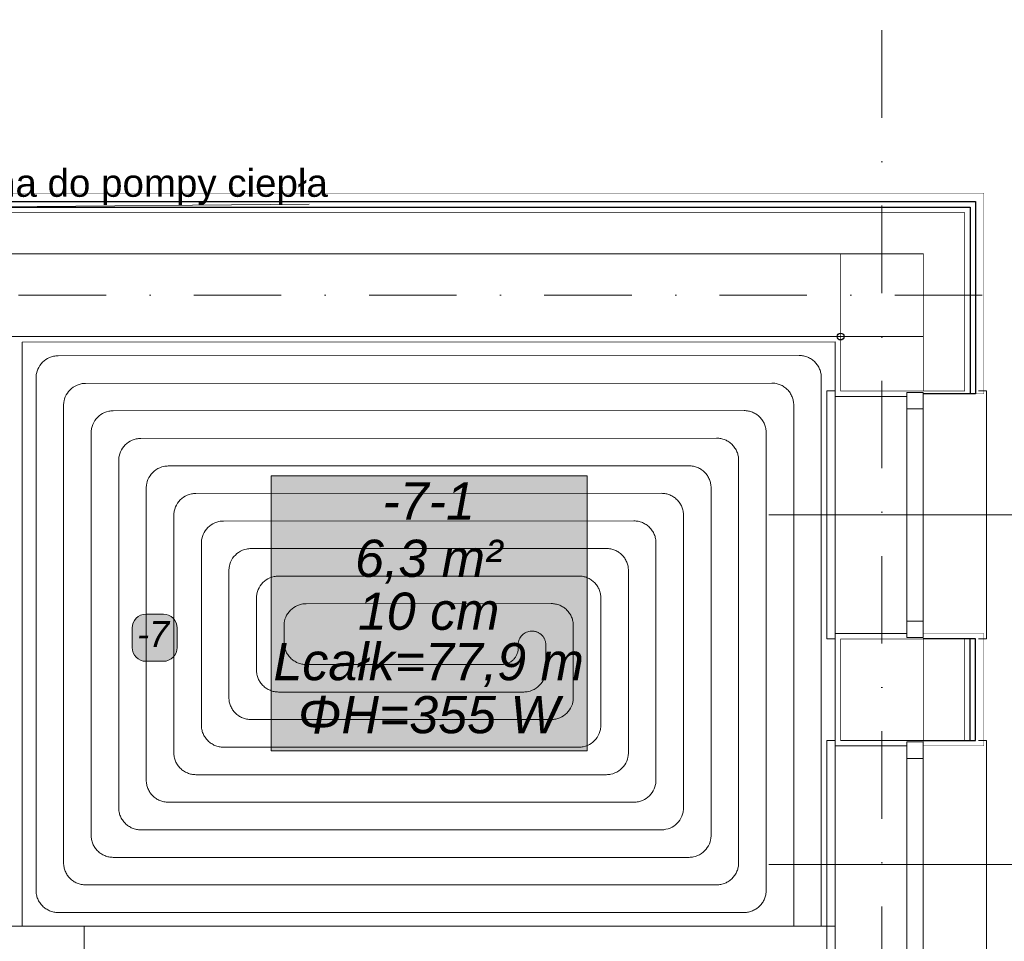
# Model space of a CAD drawing. Extents: x 4615668 to 9294084, y 16339 to 10688993.
# Tile 41 of 256: x 4717237 to 4717594, y 5343686 to 5344021. Entities that reach past the tile are written whole.
import ezdxf
from ezdxf.enums import TextEntityAlignment as Align

# ---------------------------------------------------------------- set-up
doc = ezdxf.new("R2010")
doc.units = 0
doc.header["$MEASUREMENT"] = 0
doc.linetypes.add('DASHDOT', pattern=[25.4, 12.7, -6.35, 0, -6.35])
doc.linetypes.add('DASHED', pattern=[19.05, 12.7, -6.35])
for name, color, linetype, lineweight, true_color in [('IS_Działka (zasilająca)_etykieta1', 7, 'Continuous', 5, 0x000000), ('IS_PG_Ch', 7, 'Continuous', 13, 0x008000), ('IS_Podłoga grzewczo-chłodząca', 7, 'Continuous', 5, 0x000000), ('IS_Pomieszczenie (Ręczne)', 7, 'Continuous', 5, 0x000000), ('IS_Strefa podłóg', 7, 'Continuous', 13, 0x008000), ('IS_Strefa podłóg_etykieta', 7, 'Continuous', 5, 0x000000), ('IS_Wężownica OChP', 7, 'Continuous', 5, 0x800080)]:
    doc.layers.add(name, color=color, linetype=linetype, lineweight=lineweight, true_color=true_color)
doc.layers.add('MURY', color=7, linetype='Continuous')
doc.layers.add('STOLARKA', color=4, linetype='Continuous')
for name, color, linetype, lineweight in [('Osie', 175, 'DASHDOT', 9), ('Wymiar', 7, 'Continuous', 9), ('Wymiat 100', 251, 'Continuous', 5)]:
    doc.layers.add(name, color=color, linetype=linetype, lineweight=lineweight)
doc.styles.add('Arial_____', font='arial.ttf')
doc.styles.add('Arial__I__', font='ariali.ttf')

# ---------------------------------------------------------------- blocks, each defined once
blk = doc.blocks.new('G$C772A7A8F')
at = {"layer": 'STOLARKA', "color": 5, "lineweight": 0}
blk.add_line((100, 45), (0, 45), dxfattribs=at)
for points in [[(24, 0), (21, 0), (21, 90), (24, 90)], [(76, 0), (79, 0), (79, 90), (76, 90)]]:
    blk.add_lwpolyline(points, dxfattribs=at)
for points in [[(56, 89.5), (56, 83.5), (50, 83.5), (50, 89.5)], [(56, 83.5), (56, 6.5), (50, 6.5), (50, 83.5)], [(56, 0.5), (56, 6.5), (50, 6.5), (50, 0.5)]]:
    blk.add_lwpolyline(points, close=True, dxfattribs=at)
blk = doc.blocks.new('G$C61CBF25F')
at = {"layer": 'Osie', "lineweight": 0, "ltscale": 2.5}
for p, q in [((1425, 0), (1425, 1880)), ((1525, 1780), (204.85, 1780)), ((1525, 1780), (204.85, 1780))]:
    blk.add_line(p, q, dxfattribs=at)
blk = doc.blocks.new('G$CCAF8BBA6')
at = {"layer": 'MURY', "lineweight": 0, "ltscale": 40}
for points, const_width in [([(295, 1754), (273.02, 1754), (273.02, 1817), (1467, 1817), (1467, 1744.25), (1445, 1744.25)], 0.1), ([(1445, 1618.42), (1460, 1618.42), (1460, 1655.25), (1445, 1655.25)], 0.2), ([(1445, 1616.42), (1467, 1616.42), (1467, 1657.25), (1445, 1657.25)], 0.1)]:
    blk.add_lwpolyline(points, dxfattribs=dict(at, const_width=const_width))
at = {"layer": 'MURY', "lineweight": -3, "ltscale": 40}
for points in [[(1003, 1814), (1464, 1814), (1464, 1744.25), (1445, 1744.25)], [(1003, 1812), (1462, 1812), (1462, 1744.25), (1445, 1744.25)], [(1445, 1618.42), (1464, 1618.42), (1464, 1655.25), (1445, 1655.25)], [(1445.07, 1618.42), (1462, 1618.42), (1462, 1655.25), (1445, 1655.25)]]:
    blk.add_lwpolyline(points, dxfattribs=at)
at = {"layer": 'MURY', "lineweight": 0, "ltscale": 40}
blk.add_lwpolyline([(1003, 1810, 0.2, 0.2, 0), (1460, 1810, 0.2, 0.2, 0), (1460, 1745.25, 0.2, 0.2, 0), (1445, 1745.25, 0.2, 0.2, 0)], format="xyseb", dxfattribs=at)
at = {"layer": 'MURY', "ltscale": 40, "const_width": 0.3}
for points in [[(875, 1765), (1415, 1765), (1415, 1795), (875, 1795)], [(1415, 1765), (1445, 1765), (1445, 1795), (1415, 1795)], [(1415, 1745.25), (1445, 1745.25), (1445, 1765), (1415, 1765)], [(1415, 1655.25), (1445, 1655.25), (1445, 1618.42), (1415, 1618.42)]]:
    blk.add_lwpolyline(points, close=True, dxfattribs=at)
at = {"layer": 'MURY', "lineweight": 0, "ltscale": 40}
for points in [[(993, 1554), (993, 1551), (1118, 1551), (1118, 1763.01), (1413, 1763.13), (1413, 1743.25), (1439, 1743.25)], [(1439, 1657.25), (1413, 1657.25), (1413, 1616.42), (1439, 1616.42)]]:
    blk.add_lwpolyline(points, dxfattribs=at)
at = {"lineweight": 0, "ltscale": 40}
blk.add_blockref('G$C61CBF25F', (5, 0), dxfattribs=at)
at = {"layer": 'MURY', "lineweight": 0, "ltscale": 40, "xscale": -1, "rotation": 180}
for p in [(1389, 1745.25), (1389, 1618.42)]:
    blk.add_blockref('G$C772A7A8F', p, dxfattribs=at)
blk = doc.blocks.new('G$C1D751F49')
at = {"layer": 'IS_Działka (zasilająca)_etykieta1', "color": 6}
blk.add_line((63.81, 176.08), (305.42, 177.94), dxfattribs=at)
at = {"layer": 'IS_Działka (zasilająca)_etykieta1', "color": 6, "style": 'Arial_____'}
blk.add_text('Jednostka zewnętrzna do pompy ciepła', height=10, dxfattribs=at).set_placement((189.93, 177.67), align=Align.BOTTOM_CENTER)

msp = doc.modelspace()

# ---------------------------------------------------------------- hatches: boundary and pattern name
at = {"layer": 'IS_Podłoga grzewczo-chłodząca', "lineweight": 50, "true_color": 0xffffff, "transparency": 33554687}
msp.add_hatch(color=7, dxfattribs=at).paths.add_polyline_path([(4717327.99, 5343755.25), (4717442.7, 5343755.25), (4717442.7, 5343855.08), (4717327.99, 5343855.08)])
at = {"layer": 'IS_Strefa podłóg_etykieta', "lineweight": 50, "true_color": 0xffffff, "transparency": 33554687}
msp.add_hatch(color=7, dxfattribs=at).paths.add_polyline_path([(4717282.53, 5343787.76), (4717288.89, 5343787.76), (4717291.39, 5343788.43), (4717293.22, 5343790.26), (4717293.89, 5343792.76), (4717293.89, 5343799.84), (4717293.22, 5343802.34), (4717291.39, 5343804.17), (4717288.89, 5343804.84), (4717282.53, 5343804.84), (4717280.03, 5343804.17), (4717278.2, 5343802.34), (4717277.53, 5343799.84), (4717277.53, 5343792.76), (4717278.2, 5343790.26), (4717280.03, 5343788.43)])

# ---------------------------------------------------------------- linework, layer by layer
msp.add_circle((4717534.67, 5343905.62), 1.24)
at = {"layer": 'IS_PG_Ch', "extrusion": (0, 0, -1)}
for points in [[(-4717237.67, 5343903.63), (-4717532.67, 5343903.75), (-4717532.67, 5343691.62), (-4717237.67, 5343691.62)], [(-4717532.67, 5343691.62), (-4717532.67, 5343380.04), (-4717260.17, 5343380.04), (-4717260.17, 5343691.62)]]:
    msp.add_lwpolyline(points, close=True, dxfattribs=at)
at = {"layer": 'IS_PG_Ch', "extrusion": (0, -1.35614e-60, -1)}
msp.add_lwpolyline([(-4717000.95, 5343380.04), (-4717000.95, 5343399.99), (-4716980.58, 5343399.99), (-4716980.58, 5343534.15), (-4716985.67, 5343534.15), (-4716985.67, 5343691.62), (-4717237.67, 5343691.62), (-4717260.17, 5343691.62), (-4717260.17, 5343380.04)], close=True, dxfattribs=at)
at = {"layer": 'IS_Podłoga grzewczo-chłodząca'}
msp.add_lwpolyline([(4717327.99, 5343755.25), (4717442.7, 5343755.25), (4717442.7, 5343855.08), (4717327.99, 5343855.08)], close=True, dxfattribs=at)
at = {"layer": 'IS_Pomieszczenie (Ręczne)', "extrusion": (0, 0, -1)}
msp.add_lwpolyline([(-4716446.67, 5343903.62), (-4716962.67, 5343903.62), (-4716962.66, 5343534.15), (-4716985.67, 5343534.15), (-4716985.67, 5343691.62), (-4717237.67, 5343691.62), (-4717237.67, 5343903.63), (-4717532.67, 5343903.75), (-4717532.67, 5342257.59), (-4716446.67, 5342257.62)], close=True, dxfattribs=at)
at = {"layer": 'IS_Strefa podłóg', "extrusion": (0, 0, -1)}
msp.add_lwpolyline([(-4717237.67, 5343691.62), (-4717237.67, 5343903.63), (-4717532.67, 5343903.75), (-4717532.67, 5343691.62)], close=True, dxfattribs=at)
at = {"layer": 'IS_Strefa podłóg', "extrusion": (0, 1.14008e-59, -1)}
msp.add_lwpolyline([(-4717532.67, 5343691.62), (-4717532.67, 5343380.04), (-4717000.95, 5343380.04), (-4717000.95, 5343399.99), (-4716980.58, 5343399.99), (-4716980.58, 5343534.15), (-4716985.67, 5343534.15), (-4716985.67, 5343691.62), (-4717237.67, 5343691.62)], close=True, dxfattribs=at)
at = {"layer": 'IS_Strefa podłóg_etykieta'}
msp.add_lwpolyline([(4717282.53, 5343787.76), (4717288.89, 5343787.76, 0.414214), (4717293.89, 5343792.76), (4717293.89, 5343799.84, 0.414214), (4717288.89, 5343804.84), (4717282.53, 5343804.84, 0.414214), (4717277.53, 5343799.84), (4717277.53, 5343792.76, 0.414214)], format="xyb", close=True, dxfattribs=at)
at = {"layer": 'IS_Wężownica OChP', "color": 21, "linetype": 'DASHED', "ltscale": 70, "transparency": 33554687}
msp.add_lwpolyline([(4717527.67, 5343691.62), (4717527.67, 5343890.75, 0.414333), (4717519.66, 5343898.75), (4717250.66, 5343898.64, 0.414094), (4717242.67, 5343890.64), (4717242.67, 5343704.62, 0.414214), (4717250.67, 5343696.62), (4717499.67, 5343696.62, 0.414214), (4717507.67, 5343704.62), (4717507.67, 5343870.74, 0.414333), (4717499.66, 5343878.74), (4717270.66, 5343878.65, 0.414094), (4717262.67, 5343870.65), (4717262.67, 5343724.62, 0.414214), (4717270.67, 5343716.62), (4717479.67, 5343716.62, 0.414213), (4717487.67, 5343724.62), (4717487.67, 5343850.73, 0.414333), (4717479.66, 5343858.73), (4717290.66, 5343858.65, 0.414094), (4717282.67, 5343850.65), (4717282.67, 5343744.62, 0.414214), (4717290.67, 5343736.62), (4717459.67, 5343736.62, 0.414213), (4717467.67, 5343744.62), (4717467.67, 5343830.72, 0.414333), (4717459.66, 5343838.72), (4717310.66, 5343838.66, 0.414094), (4717302.67, 5343830.66), (4717302.67, 5343764.62, 0.414214), (4717310.67, 5343756.62), (4717439.67, 5343756.62, 0.414213), (4717447.67, 5343764.62), (4717447.67, 5343810.71, 0.414333), (4717439.66, 5343818.71), (4717330.66, 5343818.67, 0.414094), (4717322.67, 5343810.67), (4717322.67, 5343784.62, 0.414214), (4717330.67, 5343776.62), (4717419.67, 5343776.62, 0.414213), (4717427.67, 5343784.62), (4717427.67, 5343793.81, 0.414333), (4717422.76, 5343798.71), (4717422.56, 5343798.71, 0.414115), (4717417.66, 5343793.81), (4717417.66, 5343792.54, -0.414234), (4717411.74, 5343786.62), (4717340.67, 5343786.62, -0.414214), (4717332.67, 5343794.62), (4717332.67, 5343800.67, -0.414094), (4717340.66, 5343808.67), (4717429.66, 5343808.71, -0.414333), (4717437.67, 5343800.71), (4717437.67, 5343774.62, -0.414213), (4717429.67, 5343766.62), (4717320.67, 5343766.62, -0.414214), (4717312.67, 5343774.62), (4717312.67, 5343820.67, -0.414094), (4717320.66, 5343828.67), (4717449.66, 5343828.72, -0.414333), (4717457.67, 5343820.72), (4717457.67, 5343754.62, -0.414213), (4717449.67, 5343746.62), (4717300.67, 5343746.62, -0.414214), (4717292.67, 5343754.62), (4717292.67, 5343840.66, -0.414094), (4717300.66, 5343848.66), (4717469.66, 5343848.73, -0.414333), (4717477.67, 5343840.73), (4717477.67, 5343734.62, -0.414213), (4717469.67, 5343726.62), (4717280.67, 5343726.62, -0.414214), (4717272.67, 5343734.62), (4717272.67, 5343860.65, -0.414094), (4717280.66, 5343868.65), (4717489.66, 5343868.73, -0.414333), (4717497.67, 5343860.73), (4717497.67, 5343714.62, -0.414214), (4717489.67, 5343706.62), (4717260.67, 5343706.62, -0.414214), (4717252.67, 5343714.62), (4717252.67, 5343880.64, -0.414094), (4717260.66, 5343888.64), (4717509.66, 5343888.74, -0.414333), (4717517.67, 5343880.74), (4717517.67, 5343691.62)], format="xyb", dxfattribs=at)

# ---------------------------------------------------------------- block references
at = {"layer": 'Wymiar', "lineweight": 0, "ltscale": 40}
msp.add_blockref('G$CCAF8BBA6', (4716119.67, 5342140.62), dxfattribs=at)
at = {"layer": 'Wymiat 100', "color": 5, "lineweight": 0, "ltscale": 40}
msp.add_blockref('G$C1D751F49', (4717036.36, 5343775.67), dxfattribs=at)

# ---------------------------------------------------------------- texts
at = {"layer": 'IS_Podłoga grzewczo-chłodząca', "color": 96, "true_color": 0x008000, "transparency": 33554687, "style": 'Arial__I__'}
for s, p in [('-7-1', (4717385.17, 5343835.15)), ('10 cm', (4717385.17, 5343795.15))]:
    msp.add_text(s, height=13.5, dxfattribs=at).set_placement(p, align=Align.BOTTOM_CENTER)
for s, p in [('6,3 m²', (4717385.17, 5343825.15)), ('Lcałk=77,9 m', (4717385.17, 5343787.65))]:
    msp.add_text(s, height=13.5, dxfattribs=at).set_placement(p, align=Align.MIDDLE_CENTER)
msp.add_text('ΦH=355 W', height=13.5, dxfattribs=at).set_placement((4717385.17, 5343775.15), align=Align.TOP_CENTER)
at = {"layer": 'IS_Strefa podłóg_etykieta', "color": 96, "true_color": 0x008000, "transparency": 33554687, "style": 'Arial__I__'}
msp.add_text('-7', height=9.375, dxfattribs=at).set_placement((4717285.17, 5343797.65), align=Align.MIDDLE_CENTER)

doc.saveas('drawing.dxf')
